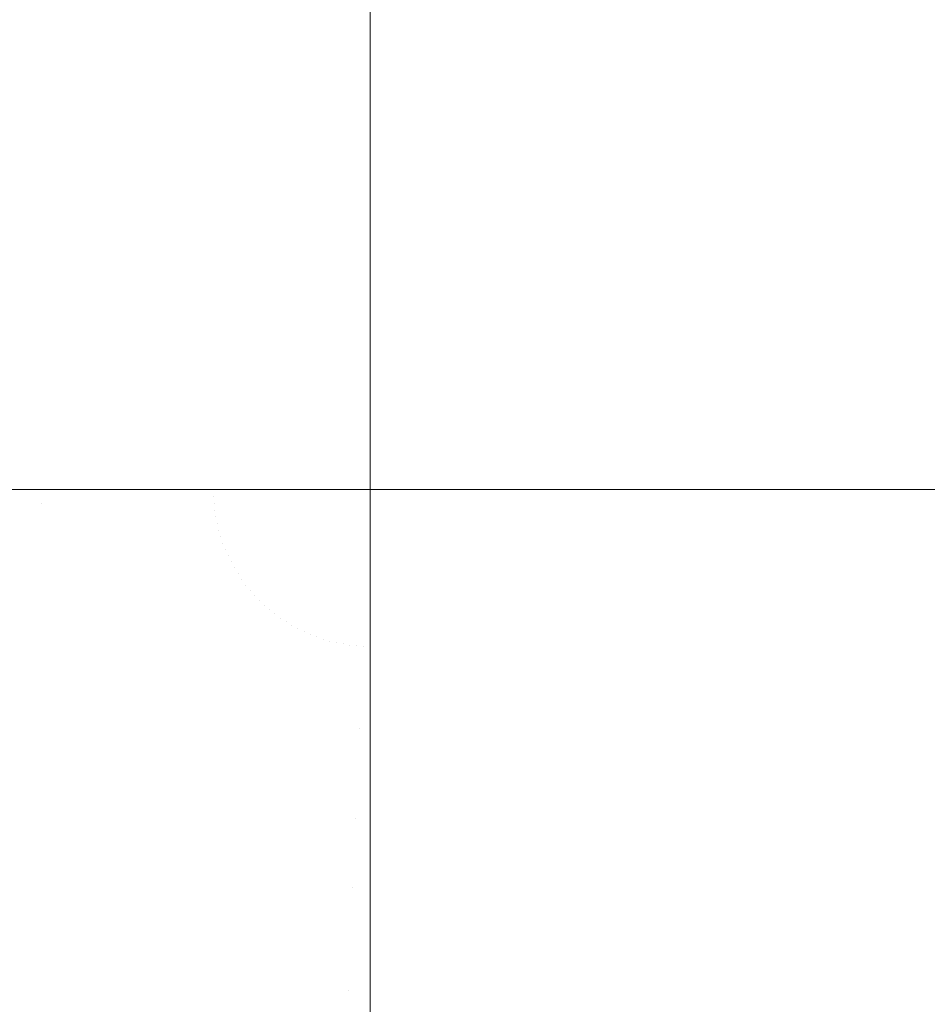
# Model space of a CAD drawing. Header units: centimetres. Extents: x -25.9 to 27.4, y -21.7 to -19.9.
# Tile 15 of 202: x -25.7962 to -25.7736, y -21.5729 to -21.5483. Entities that reach past the tile are written whole.
import ezdxf

# ---------------------------------------------------------------- set-up
doc = ezdxf.new("R2010")
doc.units = ezdxf.units.CM
doc.header["$LTSCALE"] = 2.54
doc.layers.add('Lucido design-1', color=7, linetype='Continuous')

# ---------------------------------------------------------------- blocks, each defined once
blk = doc.blocks.new('Gruppo-5-1')
at = {"color": 7, "linetype": 'Continuous', "lineweight": 9}
for points, invisible_edges in [([(-25.797426, -21.56, 875.621879), (-25.797426, -19.96, 875.621879), (-25.793442, -19.96, 875.621561), (-25.793442, -21.56, 875.621561)], 5), ([(-25.795701, -19.96, 876.421045), (-25.797424, -19.96, 876.420865), (-25.797424, -21.56, 876.420865), (-25.795701, -21.56, 876.421045)], 10), ([(-25.795701, -21.56, 876.421045), (-25.79344, -21.56, 876.421183), (-25.79344, -19.96, 876.421183), (-25.795701, -19.96, 876.421045)], 10), ([(-25.793442, -21.56, 875.621561), (-25.793442, -19.96, 875.621561), (-25.789453, -19.96, 875.621403), (-25.789453, -21.56, 875.621403)], 5), ([(-25.791397, -19.96, 876.421307), (-25.79344, -19.96, 876.421183), (-25.79344, -21.56, 876.421183), (-25.791397, -21.56, 876.421307)], 10), ([(-25.791397, -21.56, 876.421307), (-25.789453, -21.56, 876.421345), (-25.789453, -19.96, 876.421345), (-25.791397, -19.96, 876.421307)], 10), ([(-25.789453, -19.96, 876.421345), (-25.789453, -21.56, 876.421345), (-25.787481, -21.56, 876.421383), (-25.787481, -19.96, 876.421383)], 1), ([(-25.789453, -21.56, 875.621403), (-25.789453, -19.96, 875.621403), (-25.787481, -19.96, 875.621383), (-25.787481, -21.56, 875.621383)], 1), ([(-25.787481, -21.56, 875.621383), (-25.787481, -19.96, 875.621383), (-8.087481, -19.96, 875.621383), (-8.087481, -21.16, 875.621383)], 8), ([(-8.087481, -21.16, 875.621383), (-8.087211, -21.172732, 875.621383), (-25.787481, -21.56, 875.621383)], 10), ([(-25.787481, -21.56, 875.621383), (-8.087211, -21.172732, 875.621383), (-8.0864, -21.185442, 875.621383)], 9), ([(-25.787481, -21.56, 875.621383), (-8.0864, -21.185442, 875.621383), (-8.085051, -21.198105, 875.621383)], 9), ([(-8.085051, -21.198105, 875.621383), (-8.083166, -21.2107, 875.621383), (-25.787481, -21.56, 875.621383)], 10), ([(-25.787481, -21.56, 875.621383), (-8.083166, -21.2107, 875.621383), (-8.080748, -21.223204, 875.621383)], 9), ([(-8.080748, -21.223204, 875.621383), (-8.077801, -21.235593, 875.621383), (-25.787481, -21.56, 875.621383)], 10), ([(-25.787481, -21.56, 875.621383), (-8.077801, -21.235593, 875.621383), (-8.074331, -21.247847, 875.621383)], 9), ([(-8.074331, -21.247847, 875.621383), (-8.070344, -21.259942, 875.621383), (-25.787481, -21.56, 875.621383)], 10), ([(-25.787481, -21.56, 875.621383), (-8.070344, -21.259942, 875.621383), (-8.065848, -21.271857, 875.621383)], 9), ([(-8.065848, -21.271857, 875.621383), (-8.06085, -21.28357, 875.621383), (-25.787481, -21.56, 875.621383)], 10), ([(-25.787481, -21.56, 875.621383), (-8.06085, -21.28357, 875.621383), (-8.055359, -21.295061, 875.621383)], 9), ([(-8.055359, -21.295061, 875.621383), (-8.049385, -21.306308, 875.621383), (-25.787481, -21.56, 875.621383)], 10), ([(-25.787481, -21.56, 875.621383), (-8.049385, -21.306308, 875.621383), (-8.04294, -21.317292, 875.621383)], 9), ([(-8.04294, -21.317292, 875.621383), (-8.036034, -21.327992, 875.621383), (-25.787481, -21.56, 875.621383)], 10), ([(-25.787481, -21.56, 875.621383), (-8.036034, -21.327992, 875.621383), (-8.02868, -21.33839, 875.621383)], 9), ([(-8.02868, -21.33839, 875.621383), (-8.020892, -21.348466, 875.621383), (-25.787481, -21.56, 875.621383)], 10), ([(-25.787481, -21.56, 875.621383), (-8.020892, -21.348466, 875.621383), (-8.012683, -21.358202, 875.621383)], 9), ([(-8.012683, -21.358202, 875.621383), (-8.004068, -21.367582, 875.621383), (-25.787481, -21.56, 875.621383)], 10), ([(-25.787481, -21.56, 875.621383), (-8.004068, -21.367582, 875.621383), (-7.995063, -21.376587, 875.621383)], 9), ([(-25.787481, -21.56, 875.621383), (-7.995063, -21.376587, 875.621383), (-7.985684, -21.385202, 875.621383)], 9), ([(-7.985684, -21.385202, 875.621383), (-7.975947, -21.393411, 875.621383), (-25.787481, -21.56, 875.621383)], 10), ([(-7.975947, -21.393411, 875.621383), (-7.965871, -21.401199, 875.621383), (-25.787481, -21.56, 875.621383)], 10), ([(-25.787481, -21.56, 875.621383), (-7.965871, -21.401199, 875.621383), (-7.955474, -21.408553, 875.621383)], 9), ([(-7.955474, -21.408553, 875.621383), (-7.944773, -21.415459, 875.621383), (-25.787481, -21.56, 875.621383)], 10), ([(-25.787481, -21.56, 875.621383), (-7.944773, -21.415459, 875.621383), (-7.93379, -21.421904, 875.621383)], 9), ([(-7.93379, -21.421904, 875.621383), (-7.922542, -21.427878, 875.621383), (-25.787481, -21.56, 875.621383)], 10), ([(-7.922542, -21.427878, 875.621383), (-7.911052, -21.433369, 875.621383), (-25.787481, -21.56, 875.621383)], 10), ([(-25.787481, -21.56, 875.621383), (-7.911052, -21.433369, 875.621383), (-7.899338, -21.438367, 875.621383)], 9), ([(-7.899338, -21.438367, 875.621383), (-7.887423, -21.442863, 875.621383), (-25.787481, -21.56, 875.621383)], 10), ([(-25.787481, -21.56, 875.621383), (-7.887423, -21.442863, 875.621383), (-7.875328, -21.44685, 875.621383)], 9), ([(-7.875328, -21.44685, 875.621383), (-7.863075, -21.45032, 875.621383), (-25.787481, -21.56, 875.621383)], 10), ([(-25.787481, -21.56, 875.621383), (-7.863075, -21.45032, 875.621383), (-7.850685, -21.453267, 875.621383)], 9), ([(-7.850685, -21.453267, 875.621383), (-7.838181, -21.455685, 875.621383), (-25.787481, -21.56, 875.621383)], 10), ([(-25.787481, -21.56, 875.621383), (-7.838181, -21.455685, 875.621383), (-7.825587, -21.45757, 875.621383)], 9), ([(-7.825587, -21.45757, 875.621383), (-7.812923, -21.458919, 875.621383), (-25.787481, -21.56, 875.621383)], 10), ([(-7.812923, -21.458919, 875.621383), (-7.800214, -21.45973, 875.621383), (-25.787481, -21.56, 875.621383)], 10), ([(-25.787481, -21.56, 875.621383), (-7.800214, -21.45973, 875.621383), (-7.787481, -21.46, 875.621383)], 9), ([(-7.787481, -21.46, 875.621383), (9.312519, -21.46, 875.621383), (27.312519, -21.56, 875.621383), (-25.787481, -21.56, 875.621383)], 10), ([(-25.799978, -21.560546, 876.420598), (-25.795693, -21.560359, 876.421045), (-25.795701, -21.56, 876.421045), (-25.797424, -21.56, 876.420865)], 11), ([(-25.797417, -21.560434, 875.621879), (-25.797426, -21.56, 875.621879), (-25.793442, -21.56, 875.621561), (-25.793436, -21.56026, 875.621561)], 13), ([(-25.79344, -21.56, 876.421183), (-25.795701, -21.56, 876.421045), (-25.795693, -21.560359, 876.421045)], 10), ([(-25.795693, -21.560359, 876.421045), (-25.791393, -21.560171, 876.421307), (-25.791397, -21.56, 876.421307), (-25.79344, -21.56, 876.421183)], 11), ([(-25.793436, -21.56026, 875.621561), (-25.793442, -21.56, 875.621561), (-25.789453, -21.56, 875.621403), (-25.789451, -21.560086, 875.621403)], 13), ([(-25.793419, -21.560519, 875.621561), (-25.793436, -21.56026, 875.621561), (-25.789451, -21.560086, 875.621403), (-25.789446, -21.560172, 875.621403)], 15), ([(-25.789453, -21.56, 876.421345), (-25.791397, -21.56, 876.421307), (-25.791393, -21.560171, 876.421307)], 10), ([(-25.791393, -21.560171, 876.421307), (-25.787481, -21.56, 876.421383), (-25.789453, -21.56, 876.421345)], 9), ([(-25.787481, -21.56, 876.421383), (-25.791393, -21.560171, 876.421307), (-25.791382, -21.560341, 876.421307)], 11), ([(-25.787481, -21.56, 876.421383), (-25.791382, -21.560341, 876.421307), (-25.791363, -21.560511, 876.421307)], 11), ([(-25.787481, -21.56, 876.421383), (-25.791363, -21.560511, 876.421307), (-25.791337, -21.56068, 876.421307)], 11), ([(-25.787481, -21.56, 876.421383), (-25.791337, -21.56068, 876.421307), (-25.791304, -21.560848, 876.421307)], 11), ([(-25.787481, -21.56, 876.421383), (-25.791304, -21.560848, 876.421307), (-25.791264, -21.561013, 876.421307)], 11), ([(-25.787481, -21.56, 876.421383), (-25.791264, -21.561013, 876.421307), (-25.791216, -21.561177, 876.421307)], 11), ([(-25.787481, -21.56, 876.421383), (-25.791216, -21.561177, 876.421307), (-25.791161, -21.561339, 876.421307)], 11), ([(-25.787481, -21.56, 876.421383), (-25.791161, -21.561339, 876.421307), (-25.791099, -21.561499, 876.421307)], 11), ([(-25.787481, -21.56, 876.421383), (-25.791099, -21.561499, 876.421307), (-25.79103, -21.561655, 876.421307)], 11), ([(-25.787481, -21.56, 876.421383), (-25.79103, -21.561655, 876.421307), (-25.790955, -21.561808, 876.421307)], 11), ([(-25.787481, -21.56, 876.421383), (-25.790955, -21.561808, 876.421307), (-25.790872, -21.561958, 876.421307)], 11), ([(-25.787481, -21.56, 876.421383), (-25.790872, -21.561958, 876.421307), (-25.790784, -21.562104, 876.421307)], 11), ([(-25.787481, -21.56, 876.421383), (-25.790784, -21.562104, 876.421307), (-25.790689, -21.562246, 876.421307)], 11), ([(-25.787481, -21.56, 876.421383), (-25.790689, -21.562246, 876.421307), (-25.790588, -21.562384, 876.421307)], 11), ([(-25.787481, -21.56, 876.421383), (-25.790588, -21.562384, 876.421307), (-25.790481, -21.562517, 876.421307)], 11), ([(-25.787481, -21.56, 876.421383), (-25.790481, -21.562517, 876.421307), (-25.790368, -21.562645, 876.421307)], 11), ([(-25.787481, -21.56, 876.421383), (-25.790368, -21.562645, 876.421307), (-25.79025, -21.562769, 876.421307)], 11), ([(-25.787481, -21.56, 876.421383), (-25.79025, -21.562769, 876.421307), (-25.790127, -21.562887, 876.421307)], 11), ([(-25.787481, -21.56, 876.421383), (-25.790127, -21.562887, 876.421307), (-25.789998, -21.563, 876.421307)], 11), ([(-25.787481, -21.56, 876.421383), (-25.789998, -21.563, 876.421307), (-25.789865, -21.563107, 876.421307)], 11), ([(-25.787481, -21.56, 876.421383), (-25.789865, -21.563107, 876.421307), (-25.789727, -21.563208, 876.421307)], 11), ([(-25.787481, -21.56, 876.421383), (-25.789727, -21.563208, 876.421307), (-25.789585, -21.563303, 876.421307)], 11), ([(-25.787481, -21.56, 876.421383), (-25.789585, -21.563303, 876.421307), (-25.789439, -21.563391, 876.421307)], 11), ([(-25.789451, -21.560086, 875.621403), (-25.789453, -21.56, 875.621403), (-25.787481, -21.56, 875.621383)], 9), ([(-25.789446, -21.560172, 875.621403), (-25.789451, -21.560086, 875.621403), (-25.787481, -21.56, 875.621383)], 11), ([(-25.789436, -21.560257, 875.621403), (-25.789446, -21.560172, 875.621403), (-25.787481, -21.56, 875.621383)], 11), ([(-25.787481, -21.56, 876.421383), (-25.789439, -21.563391, 876.421307), (-25.789289, -21.563473, 876.421307)], 11), ([(-25.789423, -21.560342, 875.621403), (-25.789436, -21.560257, 875.621403), (-25.787481, -21.56, 875.621383)], 11), ([(-25.789407, -21.560427, 875.621403), (-25.789423, -21.560342, 875.621403), (-25.787481, -21.56, 875.621383)], 11), ([(-25.789386, -21.56051, 875.621403), (-25.789407, -21.560427, 875.621403), (-25.787481, -21.56, 875.621383)], 11), ([(-25.789362, -21.560593, 875.621403), (-25.789386, -21.56051, 875.621403), (-25.787481, -21.56, 875.621383)], 11), ([(-25.789334, -21.560674, 875.621403), (-25.789362, -21.560593, 875.621403), (-25.787481, -21.56, 875.621383)], 11), ([(-25.789303, -21.560755, 875.621403), (-25.789334, -21.560674, 875.621403), (-25.787481, -21.56, 875.621383)], 11), ([(-25.789269, -21.560833, 875.621403), (-25.789303, -21.560755, 875.621403), (-25.787481, -21.56, 875.621383)], 11), ([(-25.787481, -21.56, 876.421383), (-25.789289, -21.563473, 876.421307), (-25.789136, -21.563549, 876.421307)], 11), ([(-25.78923, -21.560911, 875.621403), (-25.789269, -21.560833, 875.621403), (-25.787481, -21.56, 875.621383)], 11), ([(-25.789189, -21.560986, 875.621403), (-25.78923, -21.560911, 875.621403), (-25.787481, -21.56, 875.621383)], 11), ([(-25.789144, -21.56106, 875.621403), (-25.789189, -21.560986, 875.621403), (-25.787481, -21.56, 875.621383)], 11), ([(-25.789097, -21.561131, 875.621403), (-25.789144, -21.56106, 875.621403), (-25.787481, -21.56, 875.621383)], 11), ([(-25.787481, -21.56, 876.421383), (-25.789136, -21.563549, 876.421307), (-25.78898, -21.563618, 876.421307)], 11), ([(-25.789046, -21.561201, 875.621403), (-25.789097, -21.561131, 875.621403), (-25.787481, -21.56, 875.621383)], 11), ([(-25.788992, -21.561268, 875.621403), (-25.789046, -21.561201, 875.621403), (-25.787481, -21.56, 875.621383)], 11), ([(-25.788935, -21.561332, 875.621403), (-25.788992, -21.561268, 875.621403), (-25.787481, -21.56, 875.621383)], 11), ([(-25.787481, -21.56, 876.421383), (-25.78898, -21.563618, 876.421307), (-25.78882, -21.56368, 876.421307)], 11), ([(-25.788876, -21.561394, 875.621403), (-25.788935, -21.561332, 875.621403), (-25.787481, -21.56, 875.621383)], 11), ([(-25.788814, -21.561454, 875.621403), (-25.788876, -21.561394, 875.621403), (-25.787481, -21.56, 875.621383)], 11), ([(-25.787481, -21.56, 876.421383), (-25.78882, -21.56368, 876.421307), (-25.788659, -21.563735, 876.421307)], 11), ([(-25.788749, -21.561511, 875.621403), (-25.788814, -21.561454, 875.621403), (-25.787481, -21.56, 875.621383)], 11), ([(-25.788682, -21.561565, 875.621403), (-25.788749, -21.561511, 875.621403), (-25.787481, -21.56, 875.621383)], 11), ([(-25.788612, -21.561615, 875.621403), (-25.788682, -21.561565, 875.621403), (-25.787481, -21.56, 875.621383)], 11), ([(-25.787481, -21.56, 876.421383), (-25.788659, -21.563735, 876.421307), (-25.788495, -21.563782, 876.421307)], 11), ([(-25.788541, -21.561663, 875.621403), (-25.788612, -21.561615, 875.621403), (-25.787481, -21.56, 875.621383)], 11), ([(-25.788467, -21.561708, 875.621403), (-25.788541, -21.561663, 875.621403), (-25.787481, -21.56, 875.621383)], 11), ([(-25.787481, -21.56, 876.421383), (-25.788495, -21.563782, 876.421307), (-25.788329, -21.563823, 876.421307)], 11), ([(-25.788392, -21.561749, 875.621403), (-25.788467, -21.561708, 875.621403), (-25.787481, -21.56, 875.621383)], 11), ([(-25.788315, -21.561787, 875.621403), (-25.788392, -21.561749, 875.621403), (-25.787481, -21.56, 875.621383)], 11), ([(-25.787481, -21.56, 876.421383), (-25.788329, -21.563823, 876.421307), (-25.788161, -21.563856, 876.421307)], 11), ([(-25.788236, -21.561822, 875.621403), (-25.788315, -21.561787, 875.621403), (-25.787481, -21.56, 875.621383)], 11), ([(-25.788156, -21.561853, 875.621403), (-25.788236, -21.561822, 875.621403), (-25.787481, -21.56, 875.621383)], 11), ([(-25.787481, -21.56, 876.421383), (-25.788161, -21.563856, 876.421307), (-25.787992, -21.563882, 876.421307)], 11), ([(-25.788074, -21.561881, 875.621403), (-25.788156, -21.561853, 875.621403), (-25.787481, -21.56, 875.621383)], 11), ([(-25.787992, -21.561905, 875.621403), (-25.788074, -21.561881, 875.621403), (-25.787481, -21.56, 875.621383)], 11), ([(-25.787481, -21.56, 876.421383), (-25.787992, -21.563882, 876.421307), (-25.787822, -21.563901, 876.421307)], 11), ([(-25.787908, -21.561925, 875.621403), (-25.787992, -21.561905, 875.621403), (-25.787481, -21.56, 875.621383)], 11), ([(-25.787824, -21.561942, 875.621403), (-25.787908, -21.561925, 875.621403), (-25.787481, -21.56, 875.621383)], 11), ([(-25.787739, -21.561955, 875.621403), (-25.787824, -21.561942, 875.621403), (-25.787481, -21.56, 875.621383)], 11), ([(-25.787481, -21.56, 876.421383), (-25.787822, -21.563901, 876.421307), (-25.787652, -21.563912, 876.421307)], 11), ([(-25.787653, -21.561965, 875.621403), (-25.787739, -21.561955, 875.621403), (-25.787481, -21.56, 875.621383)], 11), ([(-25.787567, -21.56197, 875.621403), (-25.787653, -21.561965, 875.621403), (-25.787481, -21.56, 875.621383)], 11), ([(-25.787481, -21.56, 876.421383), (-25.787652, -21.563912, 876.421307), (-25.787481, -21.563916, 876.421307)], 3), ([(-25.787481, -21.561972, 875.621403), (-25.787567, -21.56197, 875.621403), (-25.787481, -21.56, 875.621383)], 3), ([(27.312519, -21.563916, 876.421307), (27.312519, -21.56, 876.421383), (-25.787481, -21.56, 876.421383), (-25.787481, -21.563916, 876.421307)], 8), ([(-25.787481, -21.561972, 875.621403), (-25.787481, -21.56, 875.621383), (27.312519, -21.56, 875.621383), (27.312519, -21.561972, 875.621403)], 8), ([(-25.795669, -21.560716, 876.421045), (-25.795693, -21.560359, 876.421045), (-25.799978, -21.560546, 876.420598), (-25.799943, -21.56109, 876.420598)], 15), ([(-25.797388, -21.560867, 875.621879), (-25.797417, -21.560434, 875.621879), (-25.793436, -21.56026, 875.621561), (-25.793419, -21.560519, 875.621561)], 15), ([(-25.791382, -21.560341, 876.421307), (-25.791393, -21.560171, 876.421307), (-25.795693, -21.560359, 876.421045), (-25.795669, -21.560716, 876.421045)], 15), ([(-25.791363, -21.560511, 876.421307), (-25.791382, -21.560341, 876.421307), (-25.795669, -21.560716, 876.421045), (-25.79563, -21.561073, 876.421045)], 15), ([(-25.793391, -21.560778, 875.621561), (-25.793419, -21.560519, 875.621561), (-25.789446, -21.560172, 875.621403), (-25.789436, -21.560257, 875.621403)], 15), ([(-25.793351, -21.561035, 875.621561), (-25.793391, -21.560778, 875.621561), (-25.789436, -21.560257, 875.621403), (-25.789423, -21.560342, 875.621403)], 15), ([(-25.7933, -21.56129, 875.621561), (-25.793351, -21.561035, 875.621561), (-25.789423, -21.560342, 875.621403), (-25.789407, -21.560427, 875.621403)], 15), ([(-25.797341, -21.561298, 875.621879), (-25.797388, -21.560867, 875.621879), (-25.793419, -21.560519, 875.621561), (-25.793391, -21.560778, 875.621561)], 15), ([(-25.791337, -21.56068, 876.421307), (-25.791363, -21.560511, 876.421307), (-25.79563, -21.561073, 876.421045), (-25.795576, -21.561427, 876.421045)], 15), ([(-25.793239, -21.561543, 875.621561), (-25.7933, -21.56129, 875.621561), (-25.789407, -21.560427, 875.621403), (-25.789386, -21.56051, 875.621403)], 15), ([(-25.793166, -21.561792, 875.621561), (-25.793239, -21.561543, 875.621561), (-25.789386, -21.56051, 875.621403), (-25.789362, -21.560593, 875.621403)], 15), ([(-25.793082, -21.562039, 875.621561), (-25.793166, -21.561792, 875.621561), (-25.789362, -21.560593, 875.621403), (-25.789334, -21.560674, 875.621403)], 15), ([(-25.79563, -21.561073, 876.421045), (-25.795669, -21.560716, 876.421045), (-25.799943, -21.56109, 876.420598), (-25.799883, -21.561633, 876.420598)], 15), ([(-25.797275, -21.561727, 875.621879), (-25.797341, -21.561298, 875.621879), (-25.793391, -21.560778, 875.621561), (-25.793351, -21.561035, 875.621561)], 15), ([(-25.791304, -21.560848, 876.421307), (-25.791337, -21.56068, 876.421307), (-25.795576, -21.561427, 876.421045), (-25.795506, -21.561779, 876.421045)], 15), ([(-25.791264, -21.561013, 876.421307), (-25.791304, -21.560848, 876.421307), (-25.795506, -21.561779, 876.421045), (-25.795421, -21.562127, 876.421045)], 15), ([(-25.792988, -21.562281, 875.621561), (-25.793082, -21.562039, 875.621561), (-25.789334, -21.560674, 875.621403), (-25.789303, -21.560755, 875.621403)], 15), ([(-25.792883, -21.562519, 875.621561), (-25.792988, -21.562281, 875.621561), (-25.789303, -21.560755, 875.621403), (-25.789269, -21.560833, 875.621403)], 15), ([(-25.792768, -21.562752, 875.621561), (-25.792883, -21.562519, 875.621561), (-25.789269, -21.560833, 875.621403), (-25.78923, -21.560911, 875.621403)], 15), ([(-25.795576, -21.561427, 876.421045), (-25.79563, -21.561073, 876.421045), (-25.799883, -21.561633, 876.420598), (-25.7998, -21.562172, 876.420598)], 15), ([(-25.797191, -21.562153, 875.621879), (-25.797275, -21.561727, 875.621879), (-25.793351, -21.561035, 875.621561), (-25.7933, -21.56129, 875.621561)], 15), ([(-25.791216, -21.561177, 876.421307), (-25.791264, -21.561013, 876.421307), (-25.795421, -21.562127, 876.421045), (-25.79532, -21.562472, 876.421045)], 15), ([(-25.792643, -21.56298, 875.621561), (-25.792768, -21.562752, 875.621561), (-25.78923, -21.560911, 875.621403), (-25.789189, -21.560986, 875.621403)], 15), ([(-25.792508, -21.563203, 875.621561), (-25.792643, -21.56298, 875.621561), (-25.789189, -21.560986, 875.621403), (-25.789144, -21.56106, 875.621403)], 15), ([(-25.792364, -21.563419, 875.621561), (-25.792508, -21.563203, 875.621561), (-25.789144, -21.56106, 875.621403), (-25.789097, -21.561131, 875.621403)], 15), ([(-25.797087, -21.562574, 875.621879), (-25.797191, -21.562153, 875.621879), (-25.7933, -21.56129, 875.621561), (-25.793239, -21.561543, 875.621561)], 15), ([(-25.791161, -21.561339, 876.421307), (-25.791216, -21.561177, 876.421307), (-25.79532, -21.562472, 876.421045), (-25.795205, -21.562811, 876.421045)], 15), ([(-25.791099, -21.561499, 876.421307), (-25.791161, -21.561339, 876.421307), (-25.795205, -21.562811, 876.421045), (-25.795075, -21.563145, 876.421045)], 15), ([(-25.79221, -21.563629, 875.621561), (-25.792364, -21.563419, 875.621561), (-25.789097, -21.561131, 875.621403), (-25.789046, -21.561201, 875.621403)], 15), ([(-25.792047, -21.563831, 875.621561), (-25.79221, -21.563629, 875.621561), (-25.789046, -21.561201, 875.621403), (-25.788992, -21.561268, 875.621403)], 15), ([(-25.791876, -21.564027, 875.621561), (-25.792047, -21.563831, 875.621561), (-25.788992, -21.561268, 875.621403), (-25.788935, -21.561332, 875.621403)], 15), ([(-25.791696, -21.564215, 875.621561), (-25.791876, -21.564027, 875.621561), (-25.788935, -21.561332, 875.621403), (-25.788876, -21.561394, 875.621403)], 15), ([(-25.795506, -21.561779, 876.421045), (-25.795576, -21.561427, 876.421045), (-25.7998, -21.562172, 876.420598), (-25.799694, -21.562707, 876.420598)], 15), ([(-25.796966, -21.562991, 875.621879), (-25.797087, -21.562574, 875.621879), (-25.793239, -21.561543, 875.621561), (-25.793166, -21.561792, 875.621561)], 15), ([(-25.79103, -21.561655, 876.421307), (-25.791099, -21.561499, 876.421307), (-25.795075, -21.563145, 876.421045), (-25.794931, -21.563474, 876.421045)], 15), ([(-25.791508, -21.564395, 875.621561), (-25.791696, -21.564215, 875.621561), (-25.788876, -21.561394, 875.621403), (-25.788814, -21.561454, 875.621403)], 15), ([(-25.791313, -21.564566, 875.621561), (-25.791508, -21.564395, 875.621561), (-25.788814, -21.561454, 875.621403), (-25.788749, -21.561511, 875.621403)], 15), ([(-25.79111, -21.564729, 875.621561), (-25.791313, -21.564566, 875.621561), (-25.788749, -21.561511, 875.621403), (-25.788682, -21.561565, 875.621403)], 15), ([(-25.7909, -21.564883, 875.621561), (-25.79111, -21.564729, 875.621561), (-25.788682, -21.561565, 875.621403), (-25.788612, -21.561615, 875.621403)], 15), ([(-25.795421, -21.562127, 876.421045), (-25.795506, -21.561779, 876.421045), (-25.799694, -21.562707, 876.420598), (-25.799564, -21.563238, 876.420598)], 15), ([(-25.796827, -21.563401, 875.621879), (-25.796966, -21.562991, 875.621879), (-25.793166, -21.561792, 875.621561), (-25.793082, -21.562039, 875.621561)], 15), ([(-25.790955, -21.561808, 876.421307), (-25.79103, -21.561655, 876.421307), (-25.794931, -21.563474, 876.421045), (-25.794772, -21.563795, 876.421045)], 15), ([(-25.790872, -21.561958, 876.421307), (-25.790955, -21.561808, 876.421307), (-25.794772, -21.563795, 876.421045), (-25.794599, -21.56411, 876.421045)], 15), ([(-25.790684, -21.565027, 875.621561), (-25.7909, -21.564883, 875.621561), (-25.788612, -21.561615, 875.621403), (-25.788541, -21.561663, 875.621403)], 15), ([(-25.790461, -21.565162, 875.621561), (-25.790684, -21.565027, 875.621561), (-25.788541, -21.561663, 875.621403), (-25.788467, -21.561708, 875.621403)], 15), ([(-25.790233, -21.565287, 875.621561), (-25.790461, -21.565162, 875.621561), (-25.788467, -21.561708, 875.621403), (-25.788392, -21.561749, 875.621403)], 15), ([(-25.79, -21.565402, 875.621561), (-25.790233, -21.565287, 875.621561), (-25.788392, -21.561749, 875.621403), (-25.788315, -21.561787, 875.621403)], 15), ([(-25.789762, -21.565507, 875.621561), (-25.79, -21.565402, 875.621561), (-25.788315, -21.561787, 875.621403), (-25.788236, -21.561822, 875.621403)], 15), ([(-25.78952, -21.565601, 875.621561), (-25.789762, -21.565507, 875.621561), (-25.788236, -21.561822, 875.621403), (-25.788156, -21.561853, 875.621403)], 15), ([(-25.796669, -21.563806, 875.621879), (-25.796827, -21.563401, 875.621879), (-25.793082, -21.562039, 875.621561), (-25.792988, -21.562281, 875.621561)], 15), ([(-25.790784, -21.562104, 876.421307), (-25.790872, -21.561958, 876.421307), (-25.794599, -21.56411, 876.421045), (-25.794413, -21.564416, 876.421045)], 15), ([(-25.789274, -21.565685, 875.621561), (-25.78952, -21.565601, 875.621561), (-25.788156, -21.561853, 875.621403), (-25.788074, -21.561881, 875.621403)], 15), ([(-25.789024, -21.565757, 875.621561), (-25.789274, -21.565685, 875.621561), (-25.788074, -21.561881, 875.621403), (-25.787992, -21.561905, 875.621403)], 15), ([(-25.788771, -21.565819, 875.621561), (-25.789024, -21.565757, 875.621561), (-25.787992, -21.561905, 875.621403), (-25.787908, -21.561925, 875.621403)], 15), ([(-25.788516, -21.56587, 875.621561), (-25.788771, -21.565819, 875.621561), (-25.787908, -21.561925, 875.621403), (-25.787824, -21.561942, 875.621403)], 15), ([(-25.788259, -21.56591, 875.621561), (-25.788516, -21.56587, 875.621561), (-25.787824, -21.561942, 875.621403), (-25.787739, -21.561955, 875.621403)], 15), ([(-25.788001, -21.565938, 875.621561), (-25.788259, -21.56591, 875.621561), (-25.787739, -21.561955, 875.621403), (-25.787653, -21.561965, 875.621403)], 15), ([(-25.787741, -21.565955, 875.621561), (-25.788001, -21.565938, 875.621561), (-25.787653, -21.561965, 875.621403), (-25.787567, -21.56197, 875.621403)], 15), ([(-25.787741, -21.565955, 875.621561), (-25.787567, -21.56197, 875.621403), (-25.787481, -21.561972, 875.621403), (-25.787481, -21.564361, 875.621498)], 11), ([(27.312519, -21.561972, 875.621403), (27.312519, -21.564361, 875.621498), (-25.787481, -21.564361, 875.621498), (-25.787481, -21.561972, 875.621403)], 10), ([(-25.79532, -21.562472, 876.421045), (-25.795421, -21.562127, 876.421045), (-25.799564, -21.563238, 876.420598), (-25.799411, -21.563762, 876.420598)], 15), ([(-25.796495, -21.564203, 875.621879), (-25.796669, -21.563806, 875.621879), (-25.792988, -21.562281, 875.621561), (-25.792883, -21.562519, 875.621561)], 15), ([(-25.790689, -21.562246, 876.421307), (-25.790784, -21.562104, 876.421307), (-25.794413, -21.564416, 876.421045), (-25.794214, -21.564714, 876.421045)], 15), ([(-25.790588, -21.562384, 876.421307), (-25.790689, -21.562246, 876.421307), (-25.794214, -21.564714, 876.421045), (-25.794002, -21.565004, 876.421045)], 15), ([(-25.795205, -21.562811, 876.421045), (-25.79532, -21.562472, 876.421045), (-25.799411, -21.563762, 876.420598), (-25.799236, -21.564278, 876.420598)], 15), ([(-25.796303, -21.564592, 875.621879), (-25.796495, -21.564203, 875.621879), (-25.792883, -21.562519, 875.621561), (-25.792768, -21.562752, 875.621561)], 15), ([(-25.790481, -21.562517, 876.421307), (-25.790588, -21.562384, 876.421307), (-25.794002, -21.565004, 876.421045), (-25.793778, -21.565283, 876.421045)], 15), ([(-25.790368, -21.562645, 876.421307), (-25.790481, -21.562517, 876.421307), (-25.793778, -21.565283, 876.421045), (-25.793541, -21.565553, 876.421045)], 15), ([(-25.795075, -21.563145, 876.421045), (-25.795205, -21.562811, 876.421045), (-25.799236, -21.564278, 876.420598), (-25.799038, -21.564787, 876.420598)], 15), ([(-25.796094, -21.564973, 875.621879), (-25.796303, -21.564592, 875.621879), (-25.792768, -21.562752, 875.621561), (-25.792643, -21.56298, 875.621561)], 15), ([(-25.79025, -21.562769, 876.421307), (-25.790368, -21.562645, 876.421307), (-25.793541, -21.565553, 876.421045), (-25.793293, -21.565812, 876.421045)], 15), ([(-25.790127, -21.562887, 876.421307), (-25.79025, -21.562769, 876.421307), (-25.793293, -21.565812, 876.421045), (-25.793034, -21.56606, 876.421045)], 15), ([(-25.795869, -21.565344, 875.621879), (-25.796094, -21.564973, 875.621879), (-25.792643, -21.56298, 875.621561), (-25.792508, -21.563203, 875.621561)], 15), ([(-25.789998, -21.563, 876.421307), (-25.790127, -21.562887, 876.421307), (-25.793034, -21.56606, 876.421045), (-25.792765, -21.566296, 876.421045)], 15), ([(-25.789865, -21.563107, 876.421307), (-25.789998, -21.563, 876.421307), (-25.792765, -21.566296, 876.421045), (-25.792485, -21.566521, 876.421045)], 15), ([(-25.794931, -21.563474, 876.421045), (-25.795075, -21.563145, 876.421045), (-25.799038, -21.564787, 876.420598), (-25.798818, -21.565287, 876.420598)], 15), ([(-25.795628, -21.565704, 875.621879), (-25.795869, -21.565344, 875.621879), (-25.792508, -21.563203, 875.621561), (-25.792364, -21.563419, 875.621561)], 15), ([(-25.789727, -21.563208, 876.421307), (-25.789865, -21.563107, 876.421307), (-25.792485, -21.566521, 876.421045), (-25.792196, -21.566733, 876.421045)], 15), ([(-25.789585, -21.563303, 876.421307), (-25.789727, -21.563208, 876.421307), (-25.792196, -21.566733, 876.421045), (-25.791898, -21.566932, 876.421045)], 15), ([(-25.789439, -21.563391, 876.421307), (-25.789585, -21.563303, 876.421307), (-25.791898, -21.566932, 876.421045), (-25.791591, -21.567118, 876.421045)], 15), ([(-25.794772, -21.563795, 876.421045), (-25.794931, -21.563474, 876.421045), (-25.798818, -21.565287, 876.420598), (-25.798577, -21.565776, 876.420598)], 15), ([(-25.795371, -21.566054, 875.621879), (-25.795628, -21.565704, 875.621879), (-25.792364, -21.563419, 875.621561), (-25.79221, -21.563629, 875.621561)], 15), ([(-25.789289, -21.563473, 876.421307), (-25.789439, -21.563391, 876.421307), (-25.791591, -21.567118, 876.421045), (-25.791277, -21.567291, 876.421045)], 15), ([(-25.789136, -21.563549, 876.421307), (-25.789289, -21.563473, 876.421307), (-25.791277, -21.567291, 876.421045), (-25.790955, -21.567449, 876.421045)], 15), ([(-25.78898, -21.563618, 876.421307), (-25.789136, -21.563549, 876.421307), (-25.790955, -21.567449, 876.421045), (-25.790627, -21.567594, 876.421045)], 15), ([(-25.794599, -21.56411, 876.421045), (-25.794772, -21.563795, 876.421045), (-25.798577, -21.565776, 876.420598), (-25.798314, -21.566254, 876.420598)], 15), ([(-25.7951, -21.566393, 875.621879), (-25.795371, -21.566054, 875.621879), (-25.79221, -21.563629, 875.621561), (-25.792047, -21.563831, 875.621561)], 15), ([(-25.78882, -21.56368, 876.421307), (-25.78898, -21.563618, 876.421307), (-25.790627, -21.567594, 876.421045), (-25.790292, -21.567724, 876.421045)], 15), ([(-25.788659, -21.563735, 876.421307), (-25.78882, -21.56368, 876.421307), (-25.790292, -21.567724, 876.421045), (-25.789953, -21.567839, 876.421045)], 15), ([(-25.788495, -21.563782, 876.421307), (-25.788659, -21.563735, 876.421307), (-25.789953, -21.567839, 876.421045), (-25.789609, -21.567939, 876.421045)], 15), ([(-25.788329, -21.563823, 876.421307), (-25.788495, -21.563782, 876.421307), (-25.789609, -21.567939, 876.421045), (-25.78926, -21.568025, 876.421045)], 15), ([(-25.794814, -21.566719, 875.621879), (-25.7951, -21.566393, 875.621879), (-25.792047, -21.563831, 875.621561), (-25.791876, -21.564027, 875.621561)], 15), ([(-25.794513, -21.567032, 875.621879), (-25.794814, -21.566719, 875.621879), (-25.791876, -21.564027, 875.621561), (-25.791696, -21.564215, 875.621561)], 15), ([(-25.788161, -21.563856, 876.421307), (-25.788329, -21.563823, 876.421307), (-25.78926, -21.568025, 876.421045), (-25.788908, -21.568095, 876.421045)], 15), ([(-25.787992, -21.563882, 876.421307), (-25.788161, -21.563856, 876.421307), (-25.788908, -21.568095, 876.421045), (-25.788554, -21.568149, 876.421045)], 15), ([(-25.787822, -21.563901, 876.421307), (-25.787992, -21.563882, 876.421307), (-25.788554, -21.568149, 876.421045), (-25.788198, -21.568188, 876.421045)], 15), ([(-25.787652, -21.563912, 876.421307), (-25.787822, -21.563901, 876.421307), (-25.788198, -21.568188, 876.421045), (-25.78784, -21.568212, 876.421045)], 15), ([(-25.787652, -21.563912, 876.421307), (-25.78784, -21.568212, 876.421045), (-25.787481, -21.568219, 876.421045), (-25.787481, -21.564244, 876.421287)], 11), ([(-25.787481, -21.564244, 876.421287), (-25.787481, -21.563916, 876.421307), (-25.787652, -21.563912, 876.421307)], 10), ([(-25.787481, -21.563916, 876.421307), (-25.787481, -21.564244, 876.421287), (27.312519, -21.564244, 876.421287), (27.312519, -21.563916, 876.421307)], 10), ([(-25.794413, -21.564416, 876.421045), (-25.794599, -21.56411, 876.421045), (-25.798314, -21.566254, 876.420598), (-25.798031, -21.566721, 876.420598)], 15), ([(-25.7942, -21.567332, 875.621879), (-25.794513, -21.567032, 875.621879), (-25.791696, -21.564215, 875.621561), (-25.791508, -21.564395, 875.621561)], 15), ([(27.312519, -21.568219, 876.421045), (27.312519, -21.564244, 876.421287), (-25.787481, -21.564244, 876.421287), (-25.787481, -21.568219, 876.421045)], 10), ([(-25.794214, -21.564714, 876.421045), (-25.794413, -21.564416, 876.421045), (-25.798031, -21.566721, 876.420598), (-25.797728, -21.567175, 876.420598)], 15), ([(-25.793874, -21.567618, 875.621879), (-25.7942, -21.567332, 875.621879), (-25.791508, -21.564395, 875.621561), (-25.791313, -21.564566, 875.621561)], 15), ([(-25.787481, -21.564361, 875.621498), (-25.787481, -21.565961, 875.621561), (-25.787741, -21.565955, 875.621561)], 10), ([(-25.787481, -21.565961, 875.621561), (-25.787481, -21.564361, 875.621498), (27.312519, -21.564361, 875.621498), (27.312519, -21.565961, 875.621561)], 10), ([(-25.799536, -21.56696, 875.622357), (-25.799828, -21.566427, 875.622357), (-25.796303, -21.564592, 875.621879), (-25.796094, -21.564973, 875.621879)], 15), ([(-25.794002, -21.565004, 876.421045), (-25.794214, -21.564714, 876.421045), (-25.797728, -21.567175, 876.420598), (-25.797405, -21.567615, 876.420598)], 15), ([(-25.793535, -21.56789, 875.621879), (-25.793874, -21.567618, 875.621879), (-25.791313, -21.564566, 875.621561), (-25.79111, -21.564729, 875.621561)], 15), ([(-25.793185, -21.568147, 875.621879), (-25.793535, -21.56789, 875.621879), (-25.79111, -21.564729, 875.621561), (-25.7909, -21.564883, 875.621561)], 15), ([(-25.799221, -21.567479, 875.622357), (-25.799536, -21.56696, 875.622357), (-25.796094, -21.564973, 875.621879), (-25.795869, -21.565344, 875.621879)], 15), ([(-25.793778, -21.565283, 876.421045), (-25.794002, -21.565004, 876.421045), (-25.797405, -21.567615, 876.420598), (-25.797064, -21.568041, 876.420598)], 15), ([(-25.792825, -21.568388, 875.621879), (-25.793185, -21.568147, 875.621879), (-25.7909, -21.564883, 875.621561), (-25.790684, -21.565027, 875.621561)], 15), ([(-25.792454, -21.568613, 875.621879), (-25.792825, -21.568388, 875.621879), (-25.790684, -21.565027, 875.621561), (-25.790461, -21.565162, 875.621561)], 15), ([(-25.793541, -21.565553, 876.421045), (-25.793778, -21.565283, 876.421045), (-25.797064, -21.568041, 876.420598), (-25.796704, -21.568451, 876.420598)], 15), ([(-25.792073, -21.568821, 875.621879), (-25.792454, -21.568613, 875.621879), (-25.790461, -21.565162, 875.621561), (-25.790233, -21.565287, 875.621561)], 15), ([(-25.798883, -21.567984, 875.622357), (-25.799221, -21.567479, 875.622357), (-25.795869, -21.565344, 875.621879), (-25.795628, -21.565704, 875.621879)], 15), ([(-25.791684, -21.569013, 875.621879), (-25.792073, -21.568821, 875.621879), (-25.790233, -21.565287, 875.621561), (-25.79, -21.565402, 875.621561)], 15), ([(-25.791287, -21.569188, 875.621879), (-25.791684, -21.569013, 875.621879), (-25.79, -21.565402, 875.621561), (-25.789762, -21.565507, 875.621561)], 15), ([(-25.790883, -21.569345, 875.621879), (-25.791287, -21.569188, 875.621879), (-25.789762, -21.565507, 875.621561), (-25.78952, -21.565601, 875.621561)], 15), ([(-25.798524, -21.568474, 875.622357), (-25.798883, -21.567984, 875.622357), (-25.795628, -21.565704, 875.621879), (-25.795371, -21.566054, 875.621879)], 15), ([(-25.793293, -21.565812, 876.421045), (-25.793541, -21.565553, 876.421045), (-25.796704, -21.568451, 876.420598), (-25.796326, -21.568845, 876.420598)], 15), ([(-25.790472, -21.569485, 875.621879), (-25.790883, -21.569345, 875.621879), (-25.78952, -21.565601, 875.621561), (-25.789274, -21.565685, 875.621561)], 15), ([(-25.790055, -21.569606, 875.621879), (-25.790472, -21.569485, 875.621879), (-25.789274, -21.565685, 875.621561), (-25.789024, -21.565757, 875.621561)], 15), ([(-25.789634, -21.569709, 875.621879), (-25.790055, -21.569606, 875.621879), (-25.789024, -21.565757, 875.621561), (-25.788771, -21.565819, 875.621561)], 15), ([(-25.793034, -21.56606, 876.421045), (-25.793293, -21.565812, 876.421045), (-25.796326, -21.568845, 876.420598), (-25.795932, -21.569223, 876.420598)], 15), ([(-25.789208, -21.569794, 875.621879), (-25.789634, -21.569709, 875.621879), (-25.788771, -21.565819, 875.621561), (-25.788516, -21.56587, 875.621561)], 15), ([(-25.788779, -21.56986, 875.621879), (-25.789208, -21.569794, 875.621879), (-25.788516, -21.56587, 875.621561), (-25.788259, -21.56591, 875.621561)], 15), ([(-25.788348, -21.569907, 875.621879), (-25.788779, -21.56986, 875.621879), (-25.788259, -21.56591, 875.621561), (-25.788001, -21.565938, 875.621561)], 15), ([(-25.787915, -21.569936, 875.621879), (-25.788348, -21.569907, 875.621879), (-25.788001, -21.565938, 875.621561), (-25.787741, -21.565955, 875.621561)], 15), ([(-25.787915, -21.569936, 875.621879), (-25.787741, -21.565955, 875.621561), (-25.787481, -21.565961, 875.621561), (-25.787481, -21.568714, 875.621781)], 11), ([(27.312519, -21.565961, 875.621561), (27.312519, -21.568714, 875.621781), (-25.787481, -21.568714, 875.621781), (-25.787481, -21.565961, 875.621561)], 10), ([(-25.798144, -21.568947, 875.622357), (-25.798524, -21.568474, 875.622357), (-25.795371, -21.566054, 875.621879), (-25.7951, -21.566393, 875.621879)], 15), ([(-25.792765, -21.566296, 876.421045), (-25.793034, -21.56606, 876.421045), (-25.795932, -21.569223, 876.420598), (-25.795522, -21.569582, 876.420598)], 15), ([(-25.797744, -21.569404, 875.622357), (-25.798144, -21.568947, 875.622357), (-25.7951, -21.566393, 875.621879), (-25.794814, -21.566719, 875.621879)], 15), ([(-25.792485, -21.566521, 876.421045), (-25.792765, -21.566296, 876.421045), (-25.795522, -21.569582, 876.420598), (-25.795096, -21.569924, 876.420598)], 15), ([(-25.797324, -21.569842, 875.622357), (-25.797744, -21.569404, 875.622357), (-25.794814, -21.566719, 875.621879), (-25.794513, -21.567032, 875.621879)], 15), ([(-25.792196, -21.566733, 876.421045), (-25.792485, -21.566521, 876.421045), (-25.795096, -21.569924, 876.420598), (-25.794656, -21.570247, 876.420598)], 15), ([(-25.791898, -21.566932, 876.421045), (-25.792196, -21.566733, 876.421045), (-25.794656, -21.570247, 876.420598), (-25.794202, -21.57055, 876.420598)], 15), ([(-25.791591, -21.567118, 876.421045), (-25.791898, -21.566932, 876.421045), (-25.794202, -21.57055, 876.420598), (-25.793736, -21.570833, 876.420598)], 15), ([(-25.796885, -21.570262, 875.622357), (-25.797324, -21.569842, 875.622357), (-25.794513, -21.567032, 875.621879), (-25.7942, -21.567332, 875.621879)], 15), ([(-25.791277, -21.567291, 876.421045), (-25.791591, -21.567118, 876.421045), (-25.793736, -21.570833, 876.420598), (-25.793257, -21.571096, 876.420598)], 15), ([(-25.796428, -21.570663, 875.622357), (-25.796885, -21.570262, 875.622357), (-25.7942, -21.567332, 875.621879), (-25.793874, -21.567618, 875.621879)], 15), ([(-25.790955, -21.567449, 876.421045), (-25.791277, -21.567291, 876.421045), (-25.793257, -21.571096, 876.420598), (-25.792768, -21.571337, 876.420598)], 15), ([(-25.790627, -21.567594, 876.421045), (-25.790955, -21.567449, 876.421045), (-25.792768, -21.571337, 876.420598), (-25.792268, -21.571557, 876.420598)], 15), ([(-25.795955, -21.571043, 875.622357), (-25.796428, -21.570663, 875.622357), (-25.793874, -21.567618, 875.621879), (-25.793535, -21.56789, 875.621879)], 15), ([(-25.790292, -21.567724, 876.421045), (-25.790627, -21.567594, 876.421045), (-25.792268, -21.571557, 876.420598), (-25.79176, -21.571755, 876.420598)], 15), ([(-25.789953, -21.567839, 876.421045), (-25.790292, -21.567724, 876.421045), (-25.79176, -21.571755, 876.420598), (-25.791243, -21.57193, 876.420598)], 15), ([(-25.795465, -21.571402, 875.622357), (-25.795955, -21.571043, 875.622357), (-25.793535, -21.56789, 875.621879), (-25.793185, -21.568147, 875.621879)], 15), ([(-25.789609, -21.567939, 876.421045), (-25.789953, -21.567839, 876.421045), (-25.791243, -21.57193, 876.420598), (-25.790719, -21.572083, 876.420598)], 15), ([(-25.78926, -21.568025, 876.421045), (-25.789609, -21.567939, 876.421045), (-25.790719, -21.572083, 876.420598), (-25.790189, -21.572212, 876.420598)], 15), ([(-25.79496, -21.571739, 875.622357), (-25.795465, -21.571402, 875.622357), (-25.793185, -21.568147, 875.621879), (-25.792825, -21.568388, 875.621879)], 15), ([(-25.788908, -21.568095, 876.421045), (-25.78926, -21.568025, 876.421045), (-25.790189, -21.572212, 876.420598), (-25.789653, -21.572319, 876.420598)], 15), ([(-25.788554, -21.568149, 876.421045), (-25.788908, -21.568095, 876.421045), (-25.789653, -21.572319, 876.420598), (-25.789114, -21.572402, 876.420598)], 15), ([(-25.788198, -21.568188, 876.421045), (-25.788554, -21.568149, 876.421045), (-25.789114, -21.572402, 876.420598), (-25.788571, -21.572461, 876.420598)], 15), ([(-25.78784, -21.568212, 876.421045), (-25.788198, -21.568188, 876.421045), (-25.788571, -21.572461, 876.420598), (-25.788027, -21.572497, 876.420598)], 15), ([(-25.78784, -21.568212, 876.421045), (-25.788027, -21.572497, 876.420598), (-25.787481, -21.572509, 876.420598), (-25.787481, -21.56848, 876.421018)], 11), ([(-25.787481, -21.56848, 876.421018), (-25.787481, -21.568219, 876.421045), (-25.78784, -21.568212, 876.421045)], 10), ([(-25.787481, -21.568219, 876.421045), (-25.787481, -21.56848, 876.421018), (27.312519, -21.56848, 876.421018), (27.312519, -21.568219, 876.421045)], 10), ([(-25.794441, -21.572054, 875.622357), (-25.79496, -21.571739, 875.622357), (-25.792825, -21.568388, 875.621879), (-25.792454, -21.568613, 875.621879)], 15), ([(27.312519, -21.572509, 876.420598), (27.312519, -21.56848, 876.421018), (-25.787481, -21.56848, 876.421018), (-25.787481, -21.572509, 876.420598)], 10), ([(-25.793908, -21.572347, 875.622357), (-25.794441, -21.572054, 875.622357), (-25.792454, -21.568613, 875.621879), (-25.792073, -21.568821, 875.621879)], 15), ([(-25.787481, -21.568714, 875.621781), (-25.787481, -21.569945, 875.621879), (-25.787915, -21.569936, 875.621879)], 10), ([(-25.787481, -21.569945, 875.621879), (-25.787481, -21.568714, 875.621781), (27.312519, -21.568714, 875.621781), (27.312519, -21.569945, 875.621879)], 10), ([(-25.795932, -21.569223, 876.420598), (-25.796326, -21.568845, 876.420598), (-25.799338, -21.571857, 876.419968), (-25.798809, -21.572363, 876.419968)], 15), ([(-25.793364, -21.572615, 875.622357), (-25.793908, -21.572347, 875.622357), (-25.792073, -21.568821, 875.621879), (-25.791684, -21.569013, 875.621879)], 15), ([(-25.792808, -21.57286, 875.622357), (-25.793364, -21.572615, 875.622357), (-25.791684, -21.569013, 875.621879), (-25.791287, -21.569188, 875.621879)], 15), ([(-25.792242, -21.57308, 875.622357), (-25.792808, -21.57286, 875.622357), (-25.791287, -21.569188, 875.621879), (-25.790883, -21.569345, 875.621879)], 15), ([(-25.795522, -21.569582, 876.420598), (-25.795932, -21.569223, 876.420598), (-25.798809, -21.572363, 876.419968), (-25.798259, -21.572845, 876.419968)], 15), ([(-25.791667, -21.573275, 875.622357), (-25.792242, -21.57308, 875.622357), (-25.790883, -21.569345, 875.621879), (-25.790472, -21.569485, 875.621879)], 15), ([(-25.795096, -21.569924, 876.420598), (-25.795522, -21.569582, 876.420598), (-25.798259, -21.572845, 876.419968), (-25.797689, -21.573303, 876.419968)], 15), ([(-25.791084, -21.573445, 875.622357), (-25.791667, -21.573275, 875.622357), (-25.790472, -21.569485, 875.621879), (-25.790055, -21.569606, 875.621879)], 15), ([(-25.790494, -21.573589, 875.622357), (-25.791084, -21.573445, 875.622357), (-25.790055, -21.569606, 875.621879), (-25.789634, -21.569709, 875.621879)], 15), ([(-25.789898, -21.573708, 875.622357), (-25.790494, -21.573589, 875.622357), (-25.789634, -21.569709, 875.621879), (-25.789208, -21.569794, 875.621879)], 15), ([(-25.794656, -21.570247, 876.420598), (-25.795096, -21.569924, 876.420598), (-25.797689, -21.573303, 876.419968), (-25.797099, -21.573736, 876.419968)], 15), ([(-25.789298, -21.5738, 875.622357), (-25.789898, -21.573708, 875.622357), (-25.789208, -21.569794, 875.621879), (-25.788779, -21.56986, 875.621879)], 15), ([(-25.788694, -21.573866, 875.622357), (-25.789298, -21.5738, 875.622357), (-25.788779, -21.56986, 875.621879), (-25.788348, -21.569907, 875.621879)], 15), ([(-25.788088, -21.573906, 875.622357), (-25.788694, -21.573866, 875.622357), (-25.788348, -21.569907, 875.621879), (-25.787915, -21.569936, 875.621879)], 15), ([(-25.788088, -21.573906, 875.622357), (-25.787915, -21.569936, 875.621879), (-25.787481, -21.569945, 875.621879), (-25.787481, -21.573051, 875.622253)], 11), ([(27.312519, -21.569945, 875.621879), (27.312519, -21.573051, 875.622253), (-25.787481, -21.573051, 875.622253), (-25.787481, -21.569945, 875.621879)], 10), ([(-25.794202, -21.57055, 876.420598), (-25.794656, -21.570247, 876.420598), (-25.797099, -21.573736, 876.419968), (-25.796491, -21.574142, 876.419968)], 15), ([(-25.798364, -21.574182, 875.622994), (-25.798972, -21.573694, 875.622994), (-25.796428, -21.570663, 875.622357), (-25.795955, -21.571043, 875.622357)], 15), ([(-25.793736, -21.570833, 876.420598), (-25.794202, -21.57055, 876.420598), (-25.796491, -21.574142, 876.419968), (-25.795865, -21.574521, 876.419968)], 15), ([(-25.793257, -21.571096, 876.420598), (-25.793736, -21.570833, 876.420598), (-25.795865, -21.574521, 876.419968), (-25.795224, -21.574873, 876.419968)], 15), ([(-25.797735, -21.574644, 875.622994), (-25.798364, -21.574182, 875.622994), (-25.795955, -21.571043, 875.622357), (-25.795465, -21.571402, 875.622357)], 15), ([(-25.792768, -21.571337, 876.420598), (-25.793257, -21.571096, 876.420598), (-25.795224, -21.574873, 876.419968), (-25.794568, -21.575197, 876.419968)], 15), ([(-25.797086, -21.575077, 875.622994), (-25.797735, -21.574644, 875.622994), (-25.795465, -21.571402, 875.622357), (-25.79496, -21.571739, 875.622357)], 15), ([(-25.792268, -21.571557, 876.420598), (-25.792768, -21.571337, 876.420598), (-25.794568, -21.575197, 876.419968), (-25.793898, -21.575492, 876.419968)], 15), ([(-25.79176, -21.571755, 876.420598), (-25.792268, -21.571557, 876.420598), (-25.793898, -21.575492, 876.419968), (-25.793216, -21.575757, 876.419968)], 15), ([(-25.796419, -21.575482, 875.622994), (-25.797086, -21.575077, 875.622994), (-25.79496, -21.571739, 875.622357), (-25.794441, -21.572054, 875.622357)], 15), ([(-25.791243, -21.57193, 876.420598), (-25.79176, -21.571755, 876.420598), (-25.793216, -21.575757, 876.419968), (-25.792523, -21.575992, 876.419968)], 15), ([(-25.795736, -21.575857, 875.622994), (-25.796419, -21.575482, 875.622994), (-25.794441, -21.572054, 875.622357), (-25.793908, -21.572347, 875.622357)], 15), ([(-25.790719, -21.572083, 876.420598), (-25.791243, -21.57193, 876.420598), (-25.792523, -21.575992, 876.419968), (-25.791821, -21.576197, 876.419968)], 15), ([(-25.790189, -21.572212, 876.420598), (-25.790719, -21.572083, 876.420598), (-25.791821, -21.576197, 876.419968), (-25.79111, -21.576371, 876.419968)], 15), ([(-25.795036, -21.576202, 875.622994), (-25.795736, -21.575857, 875.622994), (-25.793908, -21.572347, 875.622357), (-25.793364, -21.572615, 875.622357)], 15), ([(-25.789653, -21.572319, 876.420598), (-25.790189, -21.572212, 876.420598), (-25.79111, -21.576371, 876.419968), (-25.790393, -21.576513, 876.419968)], 15), ([(-25.789114, -21.572402, 876.420598), (-25.789653, -21.572319, 876.420598), (-25.790393, -21.576513, 876.419968), (-25.78967, -21.576625, 876.419968)], 15), ([(-25.788571, -21.572461, 876.420598), (-25.789114, -21.572402, 876.420598), (-25.78967, -21.576625, 876.419968), (-25.788943, -21.576704, 876.419968)], 15), ([(-25.794322, -21.576516, 875.622994), (-25.795036, -21.576202, 875.622994), (-25.793364, -21.572615, 875.622357), (-25.792808, -21.57286, 875.622357)], 15), ([(-25.788027, -21.572497, 876.420598), (-25.788571, -21.572461, 876.420598), (-25.788943, -21.576704, 876.419968), (-25.788213, -21.576752, 876.419968)], 15), ([(-25.788027, -21.572497, 876.420598), (-25.788213, -21.576752, 876.419968), (-25.787481, -21.576768, 876.419968), (-25.787481, -21.572701, 876.42057)], 11), ([(-25.787481, -21.572701, 876.42057), (-25.787481, -21.572509, 876.420598), (-25.788027, -21.572497, 876.420598)], 10), ([(-25.787481, -21.572509, 876.420598), (-25.787481, -21.572701, 876.42057), (27.312519, -21.572701, 876.42057), (27.312519, -21.572509, 876.420598)], 10), ([(27.312519, -21.576768, 876.419968), (27.312519, -21.572701, 876.42057), (-25.787481, -21.572701, 876.42057), (-25.787481, -21.576768, 876.419968)], 10)]:
    blk.add_3dface(points, dxfattribs=dict(at, invisible_edges=invisible_edges))
blk.add_3dface([(-25.787481, -19.96, 876.421383), (-25.787481, -21.56, 876.421383), (27.312519, -21.56, 876.421383), (27.312519, -19.96, 876.421383)], dxfattribs=at)

msp = doc.modelspace()

# ---------------------------------------------------------------- block references
at = {"layer": 'Lucido design-1', "color": 7}
msp.add_blockref('Gruppo-5-1', (0, 0), dxfattribs=at)

doc.saveas('drawing.dxf')
